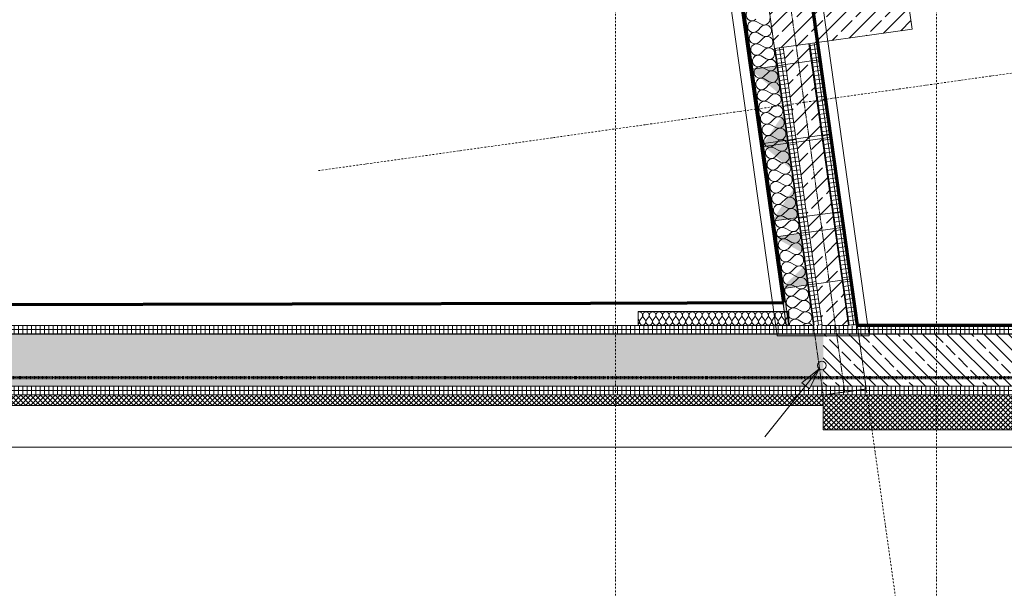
# Model space of a CAD drawing. Header units: millimetres. Extents: x 1523 to 73943, y -91729 to 10268.
# Tile 10 of 39: x 44782 to 50451, y -67988 to -64717. Entities that reach past the tile are written whole.
import ezdxf

# ---------------------------------------------------------------- set-up
doc = ezdxf.new("R2010")
doc.units = ezdxf.units.MM
for name, pattern in [('_Projekt 07 -  _  -  _  -  _  -', [7.5, 3.5, -2, 0, -2]), ('CAx_nichtHalbton', [20001.0584, 10000, -0.5292, 10000, -0.5292]), ('IMPORT-STRICHPUNKT _7_', [20, 10, -5, 0, -5]), ('IMPORT-VERDECKT _8_', [7.5, 5, -2.5])]:
    doc.linetypes.add(name, pattern=pattern)
for name, color, linetype, lineweight, true_color in [('10 VSI--Wärmeschutz _veritkal_', 7, 'Continuous', 13, 0x656565), ('20 A--Träger _ Deckenkonstruktion', 7, 'IMPORT-VERDECKT _8_', 13, 0x656565), ('90 A--Achsraster _1_50_', 7, 'IMPORT-STRICHPUNKT _7_', 13, 0x656565), ('Neubau_10 A--Stütze', 7, 'Continuous', 13, 0x656565), ('Neubau_10 A--Wand außen _tragend_', 7, 'Continuous', 13, 0x656565), ('Neubau_10 A--Wand innen _tragend_', 7, 'Continuous', 13, 0x656565), ('Neubau_10 VSI--Wärmeschutz _veritkal_', 7, 'Continuous', 13, 0x656565), ('Neubau_20 A--Bodenplatte', 7, 'Continuous', 13, 0x656565), ('Neubau_20 A--Gründungsbelag', 7, 'Continuous', 13, 0x656565), ('Sockelbeschichtung Sprühnebel', 7, 'Continuous', 13, 0x656565), ('Xref_706_5_--_ÜP_-1_000_16_Übersichtsplan UG_IFC 2025_01_13_dwg', 7, 'Continuous', 13, 0x767676), ('XX', 7, 'Continuous', 18, 0x804040)]:
    doc.layers.add(name, color=color, linetype=linetype, lineweight=lineweight, true_color=true_color)
doc.layers.add('A-____-NOTE-TEXT', color=7, linetype='Continuous', lineweight=13)
doc.layers.add('Ex_LE-Trasse', color=7, linetype='Continuous', lineweight=18)
pattern_1 = [(86.336, (0, 0), (-24.948899, 1.597632), []), (176.336, (0, 0), (1.597632, 24.948899), [])]
pattern_2 = [(221.336, (0, 0), (-99.07104, 112.6274), []), (221.336, (33.02, -37.54), (-99.07104, 112.6274), []), (221.336, (66.05, -75.08), (-99.07104, 112.6274), [75, -25])]
pattern_3 = [(4.336, (0, 0), (-1.890132, 24.928446), []), (94.336, (0, 0), (24.928446, 1.890132), [])]
pattern_4 = [(131.336, (0, 0), (90.10192, 79.25683), []), (131.336, (-45.05, -39.63), (90.10192, 79.25683), [90, -30])]
pattern_5 = [(131.336, (0, 0), (15.016986, 13.2094714), []), (221.336, (0, 0), (-13.2094714, 15.016986), [])]

# ---------------------------------------------------------------- blocks, each defined once
blk = doc.blocks.new('ELT_Leerrohr_Steigepfeil 1_50 - Ende rauf-28785758-SuD_-1UG gesamt Plot  - Blatt 9')
at = {"layer": 'Ex_LE-Trasse'}
blk.add_circle((0, 0), 25.1, dxfattribs=at)
blk = doc.blocks.new('Xref_706_5_--_ÜP_-1_000_11_Übersichtsplan UG_IFC 2024_09_30_dwg__X3-41959566-SuD_-1UG gesamt Plot  - Blatt 9')
at = {"layer": 'Neubau_10 VSI--Wärmeschutz _veritkal_', "color": 9, "true_color": 0xcbcbcb, "flags": 128}
for points in [[(65845.2, -8931.6), (65840.4, -8933.6), (65835.2, -8934.2), (65830, -8933.4), (65825.2, -8931.2), (65821.2, -8927.7), (65818.4, -8923.4), (65816.8, -8918.3), (65816.6, -8913.1), (65817.9, -8908), (65820.6, -8903.5), (65824.3, -8899.8), (65829, -8897.3), (65834.1, -8896.2), (65839.4, -8896.5), (65844.3, -8898.3), (65848.6, -8901.3), (65862.5, -8914.3), (65871.7, -8919.1), (65882.1, -8918.3), (65890.5, -8912.2), (65894.5, -8902.6), (65892.7, -8892.3), (65885.9, -8884.5), (65875.9, -8881.4), (65865.9, -8884.1), (65849.5, -8893.7), (65844.6, -8895.8), (65839.4, -8896.4), (65834.2, -8895.5), (65829.4, -8893.3), (65825.4, -8889.9), (65822.6, -8885.5), (65821, -8880.5), (65820.8, -8875.2), (65822.1, -8870.1), (65824.8, -8865.6), (65828.6, -8861.9), (65833.2, -8859.5), (65838.3, -8858.3), (65843.6, -8858.7), (65848.5, -8860.4), (65852.8, -8863.4), (65866.7, -8876.5), (65875.9, -8881.3), (65886.3, -8880.5), (65894.7, -8874.3), (65898.7, -8864.7), (65896.9, -8854.4), (65890.1, -8846.6), (65880.1, -8843.6), (65870.1, -8846.2), (65853.7, -8855.9), (65848.8, -8857.9), (65843.6, -8858.5), (65838.4, -8857.7), (65833.6, -8855.5), (65829.7, -8852), (65826.8, -8847.6), (65825.2, -8842.6), (65825, -8837.4), (65826.3, -8832.3), (65829, -8827.7), (65832.8, -8824.1), (65837.4, -8821.6), (65842.5, -8820.5), (65847.8, -8820.8), (65852.7, -8822.5), (65857, -8825.6), (65870.9, -8838.6), (65880.1, -8843.4), (65890.5, -8842.6), (65898.9, -8836.5), (65902.9, -8826.8), (65901.1, -8816.6), (65894.3, -8808.7), (65884.3, -8805.7), (65874.3, -8808.3), (65857.9, -8818), (65853, -8820), (65847.8, -8820.6), (65842.6, -8819.8), (65837.8, -8817.6), (65833.9, -8814.2), (65831, -8809.8), (65829.4, -8804.8), (65829.2, -8799.5), (65830.5, -8794.4), (65833.2, -8789.9), (65837, -8786.2), (65841.6, -8783.7), (65846.7, -8782.6), (65852, -8782.9), (65856.9, -8784.7), (65861.2, -8787.7), (65875.1, -8800.8), (65884.3, -8805.5), (65894.7, -8804.7), (65903.1, -8798.6), (65907.1, -8789), (65905.3, -8778.7), (65898.5, -8770.9), (65888.5, -8767.8), (65878.5, -8770.5), (65862.1, -8780.1)], [(65910.6, -8747), (65911.3, -8751.1), (65907.3, -8760.7), (65898.9, -8766.9), (65888.5, -8767.7), (65879.3, -8762.9), (65865.4, -8749.9), (65861.1, -8746.8), (65856.2, -8745.1), (65850.9, -8744.7), (65845.8, -8745.9), (65841.2, -8748.3), (65837.4, -8752), (65834.7, -8756.5), (65833.4, -8761.6), (65833.6, -8766.9), (65835.2, -8771.9), (65838.1, -8776.3), (65842, -8779.7), (65846.8, -8782), (65852, -8782.8), (65857.2, -8782.2), (65862.1, -8780.1)], [(65843.5, -8739.5), (65846.2, -8741.9), (65851, -8744.1), (65856.2, -8744.9), (65861.4, -8744.3), (65866.3, -8742.3), (65866.6, -8742.1)], [(65836.8, -9007.3), (65832, -9009.3), (65826.8, -9010), (65821.6, -9009.1), (65816.8, -9006.9), (65812.8, -9003.5), (65810, -8999.1), (65808.4, -8994.1), (65808.2, -8988.8), (65809.5, -8983.7), (65812.2, -8979.2), (65815.9, -8975.5), (65820.6, -8973), (65825.7, -8971.9), (65831, -8972.2), (65835.9, -8974), (65840.2, -8977), (65854.1, -8990.1), (65863.3, -8994.9), (65873.7, -8994.1), (65882.1, -8987.9), (65886.1, -8978.3), (65884.3, -8968), (65877.5, -8960.2), (65867.5, -8957.1), (65857.5, -8959.8), (65841, -8969.5)], [(65841, -8969.5), (65836.2, -8971.5), (65831, -8972.1), (65825.8, -8971.3), (65821, -8969), (65817, -8965.6), (65814.2, -8961.2), (65812.6, -8956.2), (65812.4, -8951), (65813.7, -8945.9), (65816.4, -8941.3), (65820.1, -8937.7), (65824.8, -8935.2), (65829.9, -8934.1), (65835.2, -8934.4), (65840.1, -8936.1), (65844.4, -8939.2), (65858.3, -8952.2), (65867.5, -8957), (65877.9, -8956.2), (65886.3, -8950.1), (65890.3, -8940.4), (65888.5, -8930.2), (65881.7, -8922.3), (65871.7, -8919.3), (65861.7, -8921.9), (65845.2, -8931.6)], [(65824.2, -9120.9), (65819.4, -9122.9), (65814.2, -9123.5), (65809, -9122.7), (65804.2, -9120.5), (65800.2, -9117.1), (65797.4, -9112.7), (65795.8, -9107.7), (65795.6, -9102.4), (65796.9, -9097.3), (65799.6, -9092.8), (65803.3, -9089.1), (65808, -9086.6), (65813.1, -9085.5), (65818.4, -9085.8), (65823.3, -9087.6), (65827.6, -9090.6), (65841.5, -9103.7), (65850.7, -9108.4), (65861.1, -9107.6), (65869.5, -9101.5), (65873.5, -9091.9), (65871.7, -9081.6), (65864.9, -9073.8), (65854.9, -9070.7), (65844.8, -9073.4), (65828.4, -9083), (65823.6, -9085.1), (65818.4, -9085.7), (65813.2, -9084.9), (65808.4, -9082.6), (65804.4, -9079.2), (65801.6, -9074.8), (65800, -9069.8), (65799.8, -9064.5), (65801.1, -9059.4), (65803.8, -9054.9), (65807.5, -9051.2), (65812.2, -9048.8), (65817.3, -9047.6), (65822.6, -9048), (65827.5, -9049.7), (65831.8, -9052.8), (65845.7, -9065.8), (65854.9, -9070.6), (65865.3, -9069.8), (65873.7, -9063.7), (65877.7, -9054), (65875.9, -9043.7), (65869.1, -9035.9), (65859.1, -9032.9), (65849.1, -9035.5), (65832.6, -9045.2), (65827.8, -9047.2), (65822.6, -9047.8), (65817.4, -9047), (65812.6, -9044.8), (65808.6, -9041.3), (65805.8, -9036.9), (65804.2, -9031.9), (65804, -9026.7), (65805.3, -9021.6), (65808, -9017), (65811.7, -9013.4), (65816.4, -9010.9), (65821.5, -9009.8), (65826.8, -9010.1), (65831.7, -9011.9), (65836, -9014.9), (65849.9, -9027.9), (65859.1, -9032.7), (65869.5, -9031.9), (65877.9, -9025.8), (65881.9, -9016.1), (65880.1, -9005.9), (65873.3, -8998.1), (65863.3, -8995), (65853.3, -8997.6), (65836.8, -9007.3)], [(65820, -9158.8), (65815.2, -9160.8), (65810, -9161.4), (65804.8, -9160.6), (65800, -9158.4), (65796, -9154.9), (65793.2, -9150.5), (65791.6, -9145.5), (65791.4, -9140.3), (65792.7, -9135.2), (65795.4, -9130.6), (65799.1, -9127), (65803.8, -9124.5), (65808.9, -9123.4), (65814.2, -9123.7), (65819.1, -9125.4), (65823.4, -9128.5), (65837.3, -9141.5), (65846.5, -9146.3), (65856.9, -9145.5), (65865.3, -9139.4), (65869.3, -9129.7), (65867.5, -9119.5), (65860.7, -9111.6), (65850.7, -9108.6), (65840.6, -9111.2), (65824.2, -9120.9)], [(65811.6, -9234.5), (65806.8, -9236.5), (65801.6, -9237.1), (65796.4, -9236.3), (65791.6, -9234.1), (65787.6, -9230.7), (65784.8, -9226.3), (65783.2, -9221.2), (65783, -9216), (65784.3, -9210.9), (65787, -9206.4), (65790.7, -9202.7), (65795.4, -9200.2), (65800.5, -9199.1), (65805.8, -9199.4), (65810.7, -9201.2), (65815, -9204.2), (65828.9, -9217.2), (65838.1, -9222), (65848.5, -9221.2), (65856.9, -9215.1), (65860.9, -9205.5), (65859.1, -9195.2), (65852.3, -9187.4), (65842.3, -9184.3), (65832.2, -9187), (65815.8, -9196.6)], [(65815.8, -9196.6), (65811, -9198.7), (65805.8, -9199.3), (65800.6, -9198.4), (65795.8, -9196.2), (65791.8, -9192.8), (65789, -9188.4), (65787.4, -9183.4), (65787.2, -9178.1), (65788.5, -9173), (65791.2, -9168.5), (65794.9, -9164.8), (65799.6, -9162.4), (65804.7, -9161.2), (65810, -9161.6), (65814.9, -9163.3), (65819.2, -9166.3), (65833.1, -9179.4), (65842.3, -9184.2), (65852.7, -9183.4), (65861.1, -9177.2), (65865.1, -9167.6), (65863.3, -9157.3), (65856.5, -9149.5), (65846.5, -9146.5), (65836.4, -9149.1), (65820, -9158.8)], [(65807.4, -9272.4), (65802.6, -9274.4), (65797.4, -9275), (65792.2, -9274.2), (65787.4, -9271.9), (65783.4, -9268.5), (65780.5, -9264.1), (65779, -9259.1), (65778.8, -9253.9), (65780.1, -9248.8), (65782.8, -9244.2), (65786.5, -9240.6), (65791.2, -9238.1), (65796.3, -9237), (65801.6, -9237.3), (65806.5, -9239), (65810.8, -9242.1), (65824.7, -9255.1), (65833.9, -9259.9), (65844.3, -9259.1), (65852.7, -9253), (65856.7, -9243.3), (65854.9, -9233.1), (65848.1, -9225.2), (65838.1, -9222.2), (65828, -9224.8), (65811.6, -9234.5)], [(65799, -9348.1), (65794.2, -9350.1), (65789, -9350.7), (65783.8, -9349.9), (65779, -9347.7), (65775, -9344.2), (65772.1, -9339.8), (65770.6, -9334.8), (65770.4, -9329.6), (65771.7, -9324.5), (65774.4, -9319.9), (65778.1, -9316.3), (65782.8, -9313.8), (65787.9, -9312.7), (65793.1, -9313), (65798.1, -9314.8), (65802.4, -9317.8), (65816.3, -9330.8), (65825.5, -9335.6), (65835.9, -9334.8), (65844.3, -9328.7), (65848.2, -9319.1), (65846.5, -9308.8), (65839.7, -9301), (65829.7, -9297.9), (65819.6, -9300.5), (65803.2, -9310.2)], [(65803.2, -9310.2), (65798.4, -9312.2), (65793.2, -9312.9), (65788, -9312), (65783.2, -9309.8), (65779.2, -9306.4), (65776.3, -9302), (65774.8, -9297), (65774.6, -9291.7), (65775.9, -9286.6), (65778.6, -9282.1), (65782.3, -9278.4), (65787, -9275.9), (65792.1, -9274.8), (65797.3, -9275.2), (65802.3, -9276.9), (65806.6, -9279.9), (65820.5, -9293), (65829.7, -9297.8), (65840.1, -9297), (65848.5, -9290.8), (65852.5, -9281.2), (65850.7, -9270.9), (65843.9, -9263.1), (65833.9, -9260), (65823.8, -9262.7), (65807.4, -9272.4)], [(65794.8, -9385.9), (65790, -9388), (65784.8, -9388.6), (65779.6, -9387.8), (65774.8, -9385.5), (65770.8, -9382.1), (65767.9, -9377.7), (65766.4, -9372.7), (65766.2, -9367.4), (65767.5, -9362.4), (65770.2, -9357.8), (65773.9, -9354.2), (65778.6, -9351.7), (65783.7, -9350.6), (65788.9, -9350.9), (65793.9, -9352.6), (65798.2, -9355.7), (65812.1, -9368.7), (65821.3, -9373.5), (65831.7, -9372.7), (65840.1, -9366.6), (65844, -9356.9), (65842.3, -9346.6), (65835.5, -9338.8), (65825.5, -9335.8), (65815.4, -9338.4), (65799, -9348.1)], [(65790.6, -9423.8), (65785.8, -9425.8), (65780.6, -9426.5), (65775.4, -9425.6), (65770.6, -9423.4), (65766.6, -9420), (65763.7, -9415.6), (65762.2, -9410.6), (65762, -9405.3), (65763.3, -9400.2), (65766, -9395.7), (65769.7, -9392), (65774.4, -9389.5), (65779.5, -9388.4), (65784.7, -9388.7), (65789.7, -9390.5), (65794, -9393.5), (65807.9, -9406.6), (65817.1, -9411.3), (65827.5, -9410.5), (65835.9, -9404.4), (65839.8, -9394.8), (65838.1, -9384.5), (65831.3, -9376.7), (65821.3, -9373.6), (65811.2, -9376.3), (65794.8, -9385.9)], [(65782.2, -9499.5), (65777.4, -9501.6), (65772.2, -9502.2), (65767, -9501.3), (65762.2, -9499.1), (65758.2, -9495.7), (65755.3, -9491.3), (65753.8, -9486.3), (65753.6, -9481), (65754.9, -9475.9), (65757.5, -9471.4), (65761.3, -9467.7), (65766, -9465.3), (65771.1, -9464.1), (65776.3, -9464.5), (65781.3, -9466.2), (65785.6, -9469.2), (65799.5, -9482.3), (65808.7, -9487.1), (65819.1, -9486.3), (65827.5, -9480.1), (65831.4, -9470.5), (65829.7, -9460.2), (65822.9, -9452.4), (65812.9, -9449.4), (65802.8, -9452), (65786.4, -9461.7)], [(65786.4, -9461.7), (65781.6, -9463.7), (65776.4, -9464.3), (65771.2, -9463.5), (65766.4, -9461.3), (65762.4, -9457.8), (65759.5, -9453.4), (65758, -9448.4), (65757.8, -9443.2), (65759.1, -9438.1), (65761.8, -9433.5), (65765.5, -9429.9), (65770.2, -9427.4), (65775.3, -9426.3), (65780.5, -9426.6), (65785.5, -9428.4), (65789.8, -9431.4), (65803.7, -9444.4), (65812.9, -9449.2), (65823.3, -9448.4), (65831.7, -9442.3), (65835.6, -9432.6), (65833.9, -9422.4), (65827.1, -9414.5), (65817.1, -9411.5), (65807, -9414.1), (65790.6, -9423.8)], [(65778, -9537.4), (65773.2, -9539.4), (65768, -9540), (65762.8, -9539.2), (65758, -9537), (65754, -9533.6), (65751.1, -9529.2), (65749.6, -9524.1), (65749.4, -9518.9), (65750.7, -9513.8), (65753.3, -9509.3), (65757.1, -9505.6), (65761.8, -9503.1), (65766.9, -9502), (65772.1, -9502.3), (65777.1, -9504.1), (65781.4, -9507.1), (65795.3, -9520.2), (65804.5, -9524.9), (65814.9, -9524.1), (65823.3, -9518), (65827.2, -9508.4), (65825.5, -9498.1), (65818.7, -9490.3), (65808.7, -9487.2), (65798.6, -9489.9), (65782.2, -9499.5)], [(65741.8, -9601.8), (65741.2, -9599.9), (65741, -9594.6), (65742.3, -9589.5), (65744.9, -9585), (65748.7, -9581.3), (65753.4, -9578.8), (65758.5, -9577.7), (65763.7, -9578.1), (65768.7, -9579.8), (65773, -9582.8), (65786.9, -9595.9), (65796.1, -9600.7), (65806.5, -9599.9), (65814.9, -9593.7), (65818.8, -9584.1), (65817.1, -9573.8), (65810.3, -9566), (65800.3, -9562.9), (65790.2, -9565.6), (65773.8, -9575.3)], [(65773.8, -9575.3), (65769, -9577.3), (65763.8, -9577.9), (65758.6, -9577.1), (65753.8, -9574.9), (65749.8, -9571.4), (65746.9, -9567), (65745.4, -9562), (65745.2, -9556.8), (65746.5, -9551.7), (65749.1, -9547.1), (65752.9, -9543.5), (65757.6, -9541), (65762.7, -9539.9), (65767.9, -9540.2), (65772.9, -9541.9), (65777.2, -9545), (65791.1, -9558), (65800.3, -9562.8), (65810.7, -9562), (65819.1, -9555.9), (65823, -9546.2), (65821.3, -9536), (65814.5, -9528.1), (65804.5, -9525.1), (65794.4, -9527.7), (65778, -9537.4)], [(65811, -9609.5), (65806.1, -9603.9), (65796.1, -9600.8), (65786, -9603.4), (65781.4, -9606.2)]]:
    blk.add_lwpolyline(points, dxfattribs=at)
blk = doc.blocks.new('Xref_706_5_--_ÜP_-1_000_11_Übersichtsplan UG_IFC 2024_09_30_dwg__X60-41959625-SuD_-1UG gesamt Plot  - Blatt 9')
at = {"layer": 'Neubau_10 A--Wand innen _tragend_', "color": 9, "true_color": 0xcbcbcb}
for p, q in [((65554.4, -8701.1), (65573.6, -8673.8)), ((65607.7, -8699.5), (65586.9, -8673.4)), ((65621, -8699.1), (65640.2, -8671.9)), ((65674.3, -8697.6), (65653.6, -8671.5)), ((65687.7, -8697.2), (65706.9, -8669.9)), ((65741, -8695.6), (65720.2, -8669.6)), ((65754.3, -8695.2), (65773.5, -8668)), ((65807.6, -8693.7), (65786.8, -8667.6)), ((65820.9, -8693.3), (65840.1, -8666.1)), ((65874.2, -8691.7), (65853.5, -8665.7)), ((65887.6, -8691.4), (65906.8, -8664.1)), ((65922.5, -8666.8), (65920.1, -8663.7)), ((64155, -8741.8), (64174.2, -8714.6)), ((64208.3, -8740.3), (64187.5, -8714.2)), ((64221.6, -8739.9), (64240.8, -8712.6)), ((64274.9, -8738.3), (64254.2, -8712.2)), ((64288.2, -8737.9), (64307.5, -8710.7)), ((64341.6, -8736.4), (64320.8, -8710.3)), ((64354.9, -8736), (64374.1, -8708.8)), ((64408.2, -8734.4), (64387.4, -8708.4)), ((64421.5, -8734.1), (64440.7, -8706.8)), ((64474.8, -8732.5), (64454.1, -8706.4)), ((64488.2, -8732.1), (64507.4, -8704.9)), ((64541.5, -8730.6), (64520.7, -8704.5)), ((64554.8, -8730.2), (64574, -8702.9)), ((64608.1, -8728.6), (64587.3, -8702.5)), ((64621.4, -8728.2), (64640.7, -8701)), ((64674.8, -8726.7), (64654, -8700.6)), ((64688.1, -8726.3), (64707.3, -8699.1)), ((64741.4, -8724.7), (64720.6, -8698.7)), ((64754.7, -8724.3), (64773.9, -8697.1)), ((64808, -8722.8), (64787.3, -8696.7)), ((64821.4, -8722.4), (64840.6, -8695.2)), ((64874.7, -8720.9), (64853.9, -8694.8)), ((64888, -8720.5), (64907.2, -8693.2)), ((64941.3, -8718.9), (64920.5, -8692.8)), ((64954.6, -8718.5), (64973.8, -8691.3)), ((65007.9, -8717), (64987.2, -8690.9)), ((65021.3, -8716.6), (65040.5, -8689.3)), ((65074.6, -8715), (65053.8, -8689)), ((65087.9, -8714.6), (65107.1, -8687.4)), ((65141.2, -8713.1), (65120.5, -8687)), ((65154.5, -8712.7), (65173.8, -8685.5)), ((65207.9, -8711.2), (65187.1, -8685.1)), ((65221.2, -8710.8), (65240.4, -8683.5)), ((65274.5, -8709.2), (65253.7, -8683.1)), ((65287.8, -8708.8), (65307, -8681.6)), ((65341.1, -8707.3), (65320.4, -8681.2)), ((65354.5, -8706.9), (65373.7, -8679.6)), ((65407.8, -8705.3), (65387, -8679.3)), ((65421.1, -8704.9), (65440.3, -8677.7)), ((65474.4, -8703.4), (65453.6, -8677.3)), ((65487.7, -8703), (65507, -8675.8)), ((65541, -8701.5), (65520.3, -8675.4))]:
    blk.add_line(p, q, dxfattribs=at)
for centre, start, end in [((65679.6, -8650.7), 91.668, 218.5379), ((65679.6, -8650.7), 324.7981, 91.668), ((65746.3, -8648.8), 91.668, 218.5379), ((65746.3, -8648.8), 324.7981, 91.668), ((65812.9, -8646.8), 91.668, 218.5379), ((65812.9, -8646.8), 324.7981, 91.668), ((65879.5, -8644.9), 91.668, 218.5379), ((65879.5, -8644.9), 324.7981, 91.668), ((65946.2, -8643), 122.4316, 218.5379), ((64146.9, -8695.4), 324.7981, 91.668), ((64213.6, -8693.4), 91.668, 218.5379), ((64213.6, -8693.4), 324.7981, 91.668), ((64280.2, -8691.5), 91.668, 218.5379), ((64280.2, -8691.5), 324.7981, 91.668), ((64346.9, -8689.5), 91.668, 218.5379), ((64346.9, -8689.5), 324.7981, 91.668), ((64413.5, -8687.6), 91.668, 218.5379), ((64413.5, -8687.6), 324.7981, 91.668), ((64480.1, -8685.7), 91.668, 218.5379), ((64480.1, -8685.7), 324.7981, 91.668), ((64546.8, -8683.7), 91.668, 218.5379), ((64546.8, -8683.7), 324.7981, 91.668), ((64613.4, -8681.8), 91.668, 218.5379), ((64613.4, -8681.8), 324.7981, 91.668), ((64680.1, -8679.8), 91.668, 218.5379), ((64680.1, -8679.8), 324.7981, 91.668), ((64746.7, -8677.9), 91.668, 218.5379), ((64746.7, -8677.9), 324.7981, 91.668), ((64813.3, -8676), 91.668, 218.5379), ((64813.3, -8676), 324.7981, 91.668), ((64880, -8674), 91.668, 218.5379), ((64880, -8674), 324.7981, 91.668), ((64946.6, -8672.1), 91.668, 218.5379), ((64946.6, -8672.1), 324.7981, 91.668), ((65013.2, -8670.1), 91.668, 218.5379), ((65013.2, -8670.1), 324.7981, 91.668), ((65079.9, -8668.2), 91.668, 218.5379), ((65079.9, -8668.2), 324.7981, 91.668), ((65146.5, -8666.3), 91.668, 218.5379), ((65146.5, -8666.3), 324.7981, 91.668), ((65213.2, -8664.3), 91.668, 218.5379), ((65213.2, -8664.3), 324.7981, 91.668), ((65279.8, -8662.4), 91.668, 218.5379), ((65279.8, -8662.4), 324.7981, 91.668), ((65346.4, -8660.4), 91.668, 218.5379), ((65346.4, -8660.4), 324.7981, 91.668), ((65413.1, -8658.5), 91.668, 218.5379), ((65413.1, -8658.5), 324.7981, 91.668), ((65479.7, -8656.6), 91.668, 218.5379), ((65479.7, -8656.6), 324.7981, 91.668), ((65546.4, -8654.6), 91.668, 218.5379), ((65546.4, -8654.6), 324.7981, 91.668), ((65613, -8652.7), 91.668, 218.5379), ((65613, -8652.7), 324.7981, 91.668), ((64515.4, -8751.3), 144.7981, 38.5379), ((64582, -8749.4), 144.7981, 38.5379), ((64648.7, -8747.4), 144.7981, 38.5379), ((64715.3, -8745.5), 144.7981, 38.5379), ((64782, -8743.6), 144.7981, 38.5379), ((64848.6, -8741.6), 144.7981, 38.5379), ((64915.2, -8739.7), 144.7981, 38.5379), ((64981.9, -8737.7), 144.7981, 38.5379), ((65048.5, -8735.8), 144.7981, 38.5379), ((65115.1, -8733.9), 144.7981, 38.5379), ((65181.8, -8731.9), 144.7981, 38.5379), ((65248.4, -8730), 144.7981, 38.5379), ((65315.1, -8728), 144.7981, 38.5379), ((65381.7, -8726.1), 144.7981, 38.5379), ((65448.3, -8724.2), 144.7981, 38.5379), ((65515, -8722.2), 144.7981, 38.5379), ((65581.6, -8720.3), 144.7981, 38.5379), ((65648.3, -8718.3), 144.7981, 38.5379), ((65714.9, -8716.4), 144.7981, 38.5379), ((65781.5, -8714.5), 144.7981, 38.5379), ((65848.2, -8712.5), 144.7981, 38.5379), ((65914.8, -8710.6), 144.7981, 268.5914), ((64115.6, -8763), 144.7981, 38.5379), ((64182.2, -8761), 144.7981, 38.5379), ((64248.8, -8759.1), 144.7981, 38.5379), ((64315.5, -8757.1), 144.7981, 38.5379), ((64382.1, -8755.2), 144.7981, 38.5379), ((64448.8, -8753.3), 144.7981, 38.5379)]:
    blk.add_arc(centre, 33.3, start, end, dxfattribs=at)
blk = doc.blocks.new('Xref_706_5_--_ÜP_-1_000_11_Übersichtsplan UG_IFC 2024_09_30_dwg_Standard-Rastermarker_3-41960556-SuD_-1UG gesamt Plot  - Blatt 9')
at = {"layer": '90 A--Achsraster _1_50_', "color": 9, "true_color": 0xcbcbcb}
blk.add_line((0, 0), (23500, 0), dxfattribs=at)
blk = doc.blocks.new('Xref_706_5_--_ÜP_-1_000_11_Übersichtsplan UG_IFC 2024_09_30_dwg_Standard-Rastermarker_11-41960564-SuD_-1UG gesamt Plot  - Blatt 9')
at = {"layer": '90 A--Achsraster _1_50_', "color": 9, "true_color": 0xcbcbcb}
blk.add_line((0, 0), (22000, 0), dxfattribs=at)
blk = doc.blocks.new('Xref_706_5_--_ÜP_-1_000_11_Übersichtsplan UG_IFC 2024_09_30_dwg_Standard-Rastermarker_16-41960569-SuD_-1UG gesamt Plot  - Blatt 9')
at = {"layer": '90 A--Achsraster _1_50_', "color": 9, "true_color": 0xcbcbcb}
for p, q in [((0, 0), (22724.9, 0)), ((22764.3, 0), (54018.1, 0))]:
    blk.add_line(p, q, dxfattribs=at)
blk = doc.blocks.new('Xref_706_5_--_ÜP_-1_000_11_Übersichtsplan UG_IFC 2024_09_30_dwg_Standard-Rastermarker_3-41960572-SuD_-1UG gesamt Plot  - Blatt 9')
at = {"layer": '90 A--Achsraster _1_50_', "color": 9, "true_color": 0xcbcbcb}
blk.add_line((0, 0), (23500, 0), dxfattribs=at)
blk = doc.blocks.new('Xref_706_5_--_ÜP_-1_000_11_Übersichtsplan UG_IFC 2024_09_30_dwg_Standard-Rastermarker_20-41960574-SuD_-1UG gesamt Plot  - Blatt 9')
at = {"layer": '90 A--Achsraster _1_50_', "color": 9, "true_color": 0xcbcbcb}
blk.add_line((0, 0), (40514.6, 0), dxfattribs=at)
blk = doc.blocks.new('Xref_706_5_--_ÜP_-1_000_16_Übersichtsplan UG_IFC 2025_01_13_dwg-35469238-SuD_-1UG gesamt Plot  - Blatt 9')
at = {"layer": '10 VSI--Wärmeschutz _veritkal_', "true_color": 0xcbcbcb}
h = blk.add_hatch(dxfattribs=at)
h.set_pattern_fill('FP_20', color=9, style=0, pattern_type=2)
h.set_pattern_definition(pattern_5)
h.paths.add_polyline_path([(66860.8, -5510.6), (67011.4, -3157.4), (66811.8, -3144.7), (66661.2, -5497.8), (66721, -5501.7)])
h = blk.add_hatch(dxfattribs=at)
h.set_pattern_fill('FP_20', color=9, style=0, pattern_type=2)
h.set_pattern_definition(pattern_5)
h.paths.add_polyline_path([(66721, -5501.7), (66661.2, -5497.8), (65738, -19915.3), (65797.9, -19919.2), (66708.4, -5698.9)])
at = {"layer": 'Neubau_10 A--Stütze', "true_color": 0xcbcbcb}
h = blk.add_hatch(dxfattribs=at)
h.set_pattern_fill('FP_9', color=9, style=0, pattern_type=2)
h.set_pattern_definition(pattern_4)
h.paths.add_polyline_path([(64654.4, -5650), (64593.9, -4852.3), (64294.8, -4875), (64355.3, -5672.7), (64647.4, -5650.5)])
at = {"layer": 'Neubau_10 A--Wand außen _tragend_', "true_color": 0xcbcbcb}
h = blk.add_hatch(dxfattribs=at)
h.set_pattern_fill('FP_5', color=9, style=0, pattern_type=2)
h.set_pattern_definition(pattern_1)
h.paths.add_polyline_path([(66383.2, -4361), (66475.3, -2922.7), (66425.4, -2919.5), (66262, -5472.3), (66311.9, -5475.5), (66381.4, -4390.1)])
h = blk.add_hatch(dxfattribs=at)
h.set_pattern_fill('FP_4', color=9, style=0, pattern_type=2)
h.set_pattern_definition(pattern_2)
h.paths.add_polyline_path([(66680.8, -4409.2), (66774.7, -2941.9), (66475.3, -2922.7), (66311.9, -5475.5), (66611.3, -5494.6), (66675.9, -4484.6)])
h = blk.add_hatch(dxfattribs=at)
h.set_pattern_fill('FP_5', color=9, style=0, pattern_type=2)
h.set_pattern_definition(pattern_1)
h.paths.add_polyline_path([(66730.7, -4412.4), (66824.6, -2945.1), (66774.7, -2941.9), (66611.3, -5494.6), (66661.2, -5497.8), (66725.8, -4487.8)])
h = blk.add_hatch(dxfattribs=at)
h.set_pattern_fill('FP_5', color=9, style=0, pattern_type=2)
h.set_pattern_definition(pattern_1)
h.paths.add_polyline_path([(66294, -5755), (66311.9, -5475.5), (66262, -5472.3), (65322.8, -20139.3), (65372.7, -20142.5), (66267.7, -6164.8)])
h = blk.add_hatch(dxfattribs=at)
h.set_pattern_fill('FP_4', color=9, style=0, pattern_type=2)
h.set_pattern_definition(pattern_2)
h.paths.add_polyline_path([(66606.7, -5566.2), (66611.3, -5494.6), (66311.9, -5475.5), (65372.7, -20142.5), (65672.1, -20161.6), (66605, -5592.7), (66582.6, -5617.2), (66509.7, -5511.7)])
h = blk.add_hatch(dxfattribs=at)
h.set_pattern_fill('FP_5', color=9, style=0, pattern_type=2)
h.set_pattern_definition(pattern_1)
h.paths.add_polyline_path([(66648.5, -5695), (66661.2, -5497.8), (66611.3, -5494.6), (66606.7, -5566.2), (66621.5, -5574.6), (66605, -5592.7), (65672.1, -20161.6), (65722, -20164.8), (66648.3, -5699.4)])
at = {"layer": 'Neubau_10 A--Wand innen _tragend_', "true_color": 0xcbcbcb}
h = blk.add_hatch(dxfattribs=at)
h.set_pattern_fill('FP_10', color=9, style=0, pattern_type=2)
h.set_pattern_definition(pattern_3)
h.paths.add_polyline_path([(66004.8, -5296.9), (64635.5, -5400.7), (64639.3, -5450.6), (66271.3, -5326.8), (66272.1, -5314), (66061.1, -5300.5)])
h.paths.add_polyline_path([(66274.5, -5276.4), (66004.8, -5296.9), (66272.1, -5314)])
h = blk.add_hatch(dxfattribs=at)
h.set_pattern_fill('FP_9', color=9, style=0, pattern_type=2)
h.set_pattern_definition(pattern_4)
h.paths.add_polyline_path([(66268.6, -5368.4), (66271.3, -5326.8), (64639.3, -5450.6), (64650.7, -5600.1), (66261.6, -5478), (66264.8, -5428.3)])
h = blk.add_hatch(dxfattribs=at)
h.set_pattern_fill('FP_10', color=9, style=0, pattern_type=2)
h.set_pattern_definition(pattern_3)
h.paths.add_polyline_path([(66258.4, -5528.4), (66261.6, -5478), (64650.7, -5600.1), (64654.4, -5650), (66127.8, -5538.3)])
at = {"layer": 'Neubau_10 A--Wand innen _tragend_', "true_color": 0xededed}
for points in [[(66034.3, -5685.8), (66023.7, -5546.2), (65909.2, -5554.8), (66023.2, -5686.6)], [(65213.4, -5748), (65202.9, -5608.4), (65031.1, -5621.4), (65196.8, -5749.3), (65211.7, -5748.1)], [(65643.8, -5715.4), (65633.2, -5575.8), (65461.4, -5588.8), (65627.1, -5716.6)], [(65839.1, -5560.2), (65724.6, -5568.9), (65735.2, -5708.5), (65746.2, -5707.6), (65788.8, -5640)], [(64925.9, -5629.4), (64754.1, -5642.4), (64764.7, -5782), (64781.4, -5780.8), (64898.7, -5657.9)]]:
    blk.add_hatch(color=7, dxfattribs=at).paths.add_polyline_path(points)
h = blk.add_hatch(color=7, dxfattribs=at)
h.paths.add_polyline_path([(65356.2, -5596.8), (65202.9, -5608.4), (65213.3, -5746.4), (65342.3, -5611.4)])
h.paths.add_polyline_path([(65196.8, -5749.3), (65194.9, -5747.8), (65195, -5749.4)])
at = {"layer": 'Neubau_10 A--Wand innen _tragend_', "true_color": 0xcbcbcb}
h = blk.add_hatch(dxfattribs=at)
h.set_pattern_fill('FP_14', color=9, style=0, pattern_type=2)
h.set_pattern_definition([(86.336, (0, 0), (-86.42598, 5.53439), [0, -50]), (86.336, (-41.615, 27.72), (-86.42598, 5.53439), [0, -50])])
h.paths.add_polyline_path([(66249.4, -5669.5), (62569.2, -5948.5), (62676.8, -5955.4), (66248.4, -5684.6)])
h.paths.add_polyline_path([(62676.8, -5955.4), (62569.2, -5948.5), (62176.1, -5978.3), (62283.7, -5985.2), (62548, -5965.2)])
h.paths.add_polyline_path([(62283.7, -5985.2), (62176.1, -5978.3), (58682.2, -6243.2), (58683.3, -6258.2), (62174.3, -5993.5)])
at = {"layer": '10 VSI--Wärmeschutz _veritkal_', "color": 9, "true_color": 0xcbcbcb, "flags": 128}
blk.add_lwpolyline([(67011.4, -3157.4), (66952.6, -4075.9), (66930.3, -4425.2), (66860.8, -5510.6), (66661.2, -5497.8), (66824.6, -2945.1), (66811.8, -3144.7)], dxfattribs=at)
blk.add_lwpolyline([(66661.2, -5497.8), (65738, -19915.3), (65797.9, -19919.2), (66721, -5501.7)], close=True, dxfattribs=at)
at = {"layer": '20 A--Träger _ Deckenkonstruktion', "color": 9, "true_color": 0xcbcbcb}
blk.add_line((66652, -5373.2), (57979.1, -6030.8), dxfattribs=at)
at = {"layer": '20 A--Träger _ Deckenkonstruktion', "color": 9, "true_color": 0xcbcbcb, "flags": 128}
blk.add_lwpolyline([(59575.1, -5784.4), (66642.5, -5248.5), (66661.4, -5497.8), (57988.6, -6155.5), (57959.8, -5776.5), (54210.6, -6060.8), (54239.3, -6439.7), (46874.6, -6998.2)], dxfattribs=at)
at = {"layer": 'Neubau_10 A--Stütze', "color": 9, "true_color": 0xcbcbcb, "flags": 128}
blk.add_lwpolyline([(64355.3, -5672.7), (64654.4, -5650), (64593.9, -4852.3), (64294.8, -4875)], close=True, dxfattribs=at)
at = {"layer": 'Neubau_10 A--Wand außen _tragend_', "color": 9, "true_color": 0xcbcbcb}
for p, q in [((66307.1, -5549.8), (66475.3, -2922.7)), ((66606.7, -5566.2), (66774.7, -2941.9)), ((64309.2, -36752.3), (66311.9, -5475.5)), ((66606.7, -5566.2), (66611.3, -5494.6)), ((65355.8, -25101.5), (66605, -5592.7)), ((66599.5, -5678), (66605, -5592.7))]:
    blk.add_line(p, q, dxfattribs=at)
at = {"layer": 'Neubau_10 A--Wand außen _tragend_', "color": 9, "true_color": 0xcbcbcb, "flags": 128}
for points in [[(66648.3, -5699.4), (66824.6, -2945.1), (70666.8, -3191.1)], [(66952.6, -4075.9), (66753, -4063.1), (66703.1, -4060), (66403.7, -4040.8), (66353.8, -4037.6), (66331.5, -4386.9), (66274.5, -5276.4)], [(66262, -5472.3), (66261.6, -5478), (66271.3, -5326.8)], [(65405.7, -25104.7), (65722, -20164.8), (66661.2, -5497.8)], [(66258.4, -5528.4), (65322.8, -20139.3), (65311.3, -20319.7)]]:
    blk.add_lwpolyline(points, dxfattribs=at)
at = {"layer": 'Neubau_10 A--Wand innen _tragend_', "color": 9, "true_color": 0xcbcbcb}
for p, q in [((64639.3, -5450.6), (66271.3, -5326.8)), ((66274.5, -5276.4), (66004.8, -5296.9)), ((64650.7, -5600.1), (66261.6, -5478)), ((64654.4, -5650), (66258.4, -5528.4))]:
    blk.add_line(p, q, dxfattribs=at)
at = {"layer": 'Neubau_10 A--Wand innen _tragend_', "color": 9, "true_color": 0xcbcbcb, "flags": 128}
for points in [[(64635.5, -5400.7), (64735.2, -5393.1), (64739, -5443), (64750.4, -5592.6), (64754.1, -5642.4), (64764.7, -5782), (64765.9, -5797), (65214.6, -5763), (65644.9, -5730.3), (65643.8, -5715.4), (65633.2, -5575.8), (65629.4, -5525.9), (65618, -5376.4), (65614.3, -5326.5), (65184, -5359.1)], [(65614.3, -5326.5), (65705.7, -5319.6), (65709.5, -5369.4), (65720.8, -5519), (65724.6, -5568.9), (65735.2, -5708.5), (65736.3, -5723.4), (66035.4, -5700.7)], [(66248.4, -5684.6), (66035.4, -5700.7), (66034.3, -5685.8), (66023.7, -5546.2), (66019.9, -5496.3), (66008.6, -5346.7), (66004.8, -5296.9), (65705.7, -5319.6)], [(65736.3, -5723.4), (65214.6, -5763), (65213.4, -5748), (65202.9, -5608.4), (65199.1, -5558.6), (65187.7, -5409), (65184, -5359.1), (64735.2, -5393.1)], [(65165.6, -5360.5), (65169.3, -5410.4), (65180.7, -5559.9), (65184.5, -5609.8), (65195, -5749.4), (65196.2, -5764.4)], [(64765.9, -5797), (64072.8, -5849.5), (64071.6, -5834.6), (64061, -5695), (64057.3, -5645.1), (64045.9, -5495.6), (64042.1, -5445.7), (62646.1, -5551.6), (62452.5, -5566.2)], [(58976.8, -5829.8), (58652.7, -5854.4), (58682.2, -6243.2), (66249.4, -5669.5)]]:
    blk.add_lwpolyline(points, dxfattribs=at)
at = {"layer": 'Neubau_10 VSI--Wärmeschutz _veritkal_', "color": 9, "true_color": 0xcbcbcb, "flags": 128}
blk.add_lwpolyline([(66169.5, -5664.4), (66249.4, -5669.5), (66193.9, -6536), (66114, -6530.8), (66169.5, -5664.4), (66114, -6530.8)], dxfattribs=at)
at = {"layer": 'Neubau_20 A--Bodenplatte', "color": 9, "true_color": 0xcbcbcb, "flags": 128}
blk.add_lwpolyline([(51928.5, 6068.1), (52941.4, 6146.6), (52964.6, 5847.5), (55995.5, 6082.7), (55972.3, 6381.8), (58584.5, 6584.4), (58607.7, 6285.3), (66145, 6870.1), (66121.8, 7169.2), (67680.4, 7290.1), (67024.3, -2957.8), (67124, -2964.2), (66963.2, -5474.9), (66894.2, -6552.8), (66839.2, -7411.6), (65739.6, -24585.2), (65684.6, -25444), (64957.9, -36793.8)], dxfattribs=at)
at = {"layer": 'Neubau_20 A--Gründungsbelag', "color": 9, "true_color": 0xcbcbcb, "flags": 128}
blk.add_lwpolyline([(65346.5, -19770), (66248.4, -5684.6), (58683.3, -6258.2), (58652.7, -5854.4), (66274.5, -5276.4), (66444.6, -2620.1), (66793.9, -2642.5), (66825.9, -2143.5), (67075.4, -2159.5), (67177.6, -562.7), (66928.1, -546.8), (66950.5, -197.5), (66601.2, -175.1), (67037.4, 6638.5), (59031.2, 6017.3), (59394.8, 1222), (58093.5, 1123.3), (58062.9, 1527.2), (58960.3, 1595.2), (58627.4, 5986), (56349.2, 5809.2)], dxfattribs=at)
at = {"layer": 'Sockelbeschichtung Sprühnebel', "color": 9, "true_color": 0xcbcbcb, "flags": 128}
blk.add_lwpolyline([(46860.7, -7214.9), (66304.9, -5740.5), (66334.4, -5280.3), (66338.8, -5211.4), (59529.3, -5727.7)], dxfattribs=at)
at = {"extrusion": (0, 0, -1)}
for name, p, zscale, rotation in [('Xref_706_5_--_ÜP_-1_000_11_Übersichtsplan UG_IFC 2024_09_30_dwg_Standard-Rastermarker_16-41960569-SuD_-1UG gesamt Plot  - Blatt 9', (-68010.4, 17139.4), -1, 273.6637164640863), ('Xref_706_5_--_ÜP_-1_000_11_Übersichtsplan UG_IFC 2024_09_30_dwg_Standard-Rastermarker_11-41960564-SuD_-1UG gesamt Plot  - Blatt 9', (-63524.2, 13620.5), -0.9999999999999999, 265.6637164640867), ('Xref_706_5_--_ÜP_-1_000_11_Übersichtsplan UG_IFC 2024_09_30_dwg_Standard-Rastermarker_3-41960572-SuD_-1UG gesamt Plot  - Blatt 9', (-87131.1, -6154.2), -0.9999999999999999, 3.663716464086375)]:
    blk.add_blockref(name, p, dxfattribs=dict(at, zscale=zscale, rotation=rotation))
for name, p, rotation in [('Xref_706_5_--_ÜP_-1_000_11_Übersichtsplan UG_IFC 2024_09_30_dwg_Standard-Rastermarker_20-41960574-SuD_-1UG gesamt Plot  - Blatt 9', (87289.3, -3682.9), 184.3362835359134), ('Xref_706_5_--_ÜP_-1_000_11_Übersichtsplan UG_IFC 2024_09_30_dwg__X60-41959625-SuD_-1UG gesamt Plot  - Blatt 9', (0, 0), 2.668141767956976), ('Xref_706_5_--_ÜP_-1_000_11_Übersichtsplan UG_IFC 2024_09_30_dwg__X3-41959566-SuD_-1UG gesamt Plot  - Blatt 9', (0, 0), 2.668141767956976), ('Xref_706_5_--_ÜP_-1_000_11_Übersichtsplan UG_IFC 2024_09_30_dwg_Standard-Rastermarker_3-41960556-SuD_-1UG gesamt Plot  - Blatt 9', (87012.9, -8000.5), 176.3362835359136)]:
    blk.add_blockref(name, p, dxfattribs=dict(rotation=rotation))

msp = doc.modelspace()

# ---------------------------------------------------------------- hatches: boundary and pattern name
at = {"layer": 'A-____-NOTE-TEXT'}
msp.add_hatch(color=256, dxfattribs=at).paths.add_polyline_path([(49329.455, -66841.572), (49385.126, -66725.992), (49284.423, -66805.47), (49310.326, -66826.236)])

# ---------------------------------------------------------------- linework, layer by layer
at = {"layer": 'A-____-NOTE-TEXT', "lineweight": 9}
for p, q in [((49072.378, -67116.106), (49385.126, -66725.992)), ((49385.126, -66725.992), (49284.423, -66805.47)), ((49385.126, -66725.992), (49284.423, -66805.47)), ((49329.455, -66841.572), (49385.126, -66725.992)), ((49385.126, -66725.992), (49329.455, -66841.572)), ((49284.423, -66805.47), (49329.455, -66841.572)), ((49284.423, -66805.47), (49329.455, -66841.572)), ((49284.423, -66805.47), (49329.455, -66841.572))]:
    msp.add_line(p, q, dxfattribs=at)
at = {"layer": 'XX', "color": 7, "linetype": 'CAx_nichtHalbton', "lineweight": 70, "true_color": 0xffffff}
for p, q in [((49182.463, -66344.821), (46490.982, -47226.012)), ((49606.597, -66476.236), (47804.454, -53653.32)), ((18067.697, -66423.643), (49182.463, -66344.821)), ((52266.597, -66476.236), (49606.597, -66476.236))]:
    msp.add_line(p, q, dxfattribs=at)
at = {"layer": 'XX', "color": 4, "linetype": '_Projekt 07 -  _  -  _  -  _  -', "lineweight": 70, "true_color": 0x00ffff}
msp.add_line((18067.697, -66776.236), (51956.559, -66776.236), dxfattribs=at)

# ---------------------------------------------------------------- block references
at = {"layer": 'Ex_LE-Trasse', "rotation": 6.33185823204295}
msp.add_blockref('ELT_Leerrohr_Steigepfeil 1_50 - Ende rauf-28785758-SuD_-1UG gesamt Plot  - Blatt 9', (49400.869, -66706.444), dxfattribs=at)
at = {"layer": 'Xref_706_5_--_ÜP_-1_000_16_Übersichtsplan UG_IFC 2025_01_13_dwg', "color": 9, "true_color": 0xcbcbcb, "rotation": 273.6637164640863}
msp.add_blockref('Xref_706_5_--_ÜP_-1_000_16_Übersichtsplan UG_IFC 2025_01_13_dwg-35469238-SuD_-1UG gesamt Plot  - Blatt 9', (50635.521, 0), dxfattribs=at)

doc.saveas('drawing.dxf')
